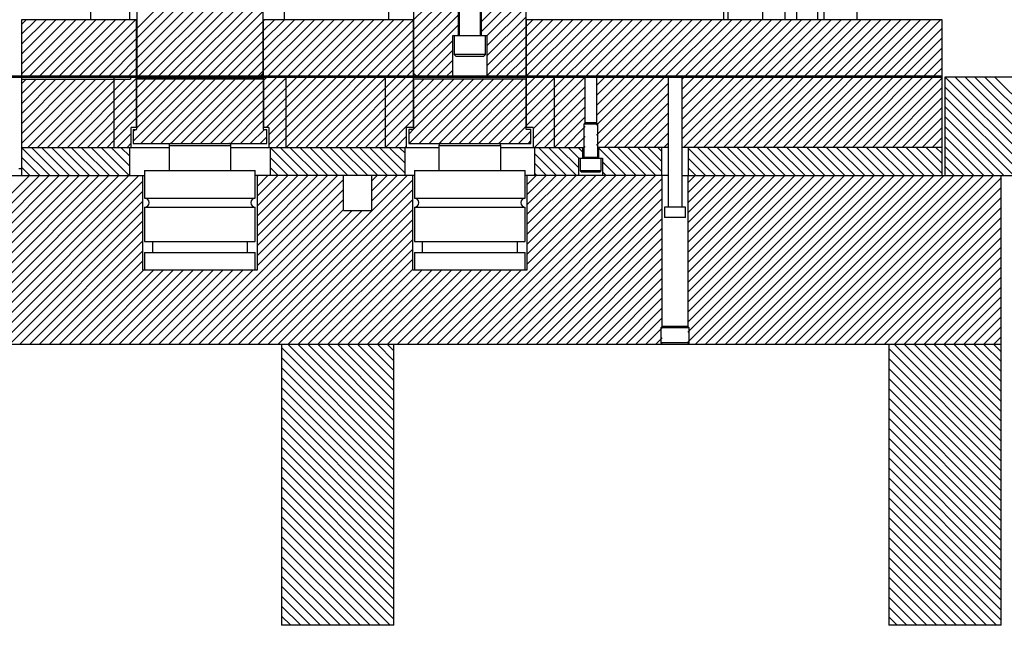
# Model space of a CAD drawing. Header units: inches. Extents: x 1772 to 2706, y -534 to -52.
# Tile 202 of 256: x 1902 to 1919, y -412 to -402. Entities that reach past the tile are written whole.
import ezdxf

# ---------------------------------------------------------------- set-up
doc = ezdxf.new("R2010")
doc.units = ezdxf.units.IN
doc.header["$LTSCALE"] = 0.5
doc.header["$MEASUREMENT"] = 0
doc.layers.add('SID-M-F', color=202, linetype='Continuous')
doc.layers.add('SID-M-S', color=105, linetype='Continuous')

msp = doc.modelspace()

# ---------------------------------------------------------------- hatches: boundary and pattern name
at = {"layer": 'SID-M-F'}
h = msp.add_hatch(dxfattribs=at)
h.set_pattern_fill('ANSI31', color=256, style=0)
h.set_pattern_definition([(45, (2033.37002, -468.12668), (-0.08838835, 0.08838835), [])])
h.paths.add_polyline_path([(1903.67841, -402.72078), (1903.67841, -402.74078), (1903.75164, -402.74078), (1903.75164, -402.72078)], flags=0)

# ---------------------------------------------------------------- linework, layer by layer
at = {"layer": 'SID-M-F', "linetype": 'Continuous'}
for p, q in [((1903.75341, -401.87472), (1905.40734, -400.22078)), ((1903.75341, -402.0515), (1905.58412, -400.22078)), ((1903.75341, -402.22827), (1905.7609, -400.22078)), ((1903.75341, -402.40505), (1905.93767, -400.22078)), ((1903.75341, -402.58183), (1906.11445, -400.22078)), ((1903.76123, -402.75078), (1906.29123, -400.22078)), ((1903.938, -402.75078), (1906.468, -400.22078)), ((1904.11478, -402.75078), (1906.62841, -400.23716)), ((1909.88141, -401.75713), (1911.41775, -400.22078)), ((1909.88141, -401.93391), (1911.59453, -400.22078)), ((1904.29156, -402.75078), (1906.62841, -400.41394)), ((1908.67841, -401.72269), (1909.47541, -400.92569)), ((1908.67841, -401.89947), (1909.47541, -401.10247)), ((1904.46833, -402.75078), (1905.94833, -401.27078)), ((1904.64511, -402.75078), (1906.00341, -401.39249)), ((1908.67841, -402.07625), (1909.47541, -401.27925)), ((1909.98291, -402.00918), (1910.67841, -401.31368)), ((1904.82189, -402.75078), (1906.00341, -401.56927)), ((1908.67841, -402.25302), (1909.47541, -401.45602)), ((1909.98291, -402.18596), (1910.67841, -401.49046)), ((1901.70341, -401.8034), (1901.78602, -401.72078)), ((1901.70341, -401.98018), (1901.9628, -401.72078)), ((1901.70341, -402.15695), (1902.13958, -401.72078)), ((1901.70341, -402.33373), (1902.31635, -401.72078)), ((1901.70341, -402.51051), (1902.49313, -401.72078)), ((1901.70341, -402.68728), (1902.66991, -401.72078)), ((1901.82668, -402.74078), (1902.84668, -401.72078)), ((1902.00346, -402.74078), (1903.02346, -401.72078)), ((1902.18024, -402.74078), (1903.20024, -401.72078)), ((1902.35701, -402.74078), (1903.37701, -401.72078)), ((1902.53379, -402.74078), (1903.55379, -401.72078)), ((1902.71057, -402.74078), (1903.73057, -401.72078)), ((1904.99866, -402.75078), (1906.00341, -401.74604)), ((1906.00481, -401.74464), (1906.02866, -401.72078)), ((1906.00481, -401.92142), (1906.20544, -401.72078)), ((1906.00481, -402.0982), (1906.38222, -401.72078)), ((1906.00481, -402.27497), (1906.55899, -401.72078)), ((1906.00481, -402.45175), (1906.73577, -401.72078)), ((1906.00481, -402.62853), (1906.91255, -401.72078)), ((1906.00541, -403.15826), (1907.44288, -401.72078)), ((1906.00541, -403.33503), (1907.61965, -401.72078)), ((1906.08932, -402.72078), (1907.08932, -401.72078)), ((1906.10341, -403.76736), (1908.14998, -401.72078)), ((1906.23354, -403.99078), (1908.50354, -401.72078)), ((1906.2661, -402.72078), (1907.2661, -401.72078)), ((1906.40341, -403.29059), (1907.97321, -401.72078)), ((1906.40341, -403.64414), (1908.32676, -401.72078)), ((1906.41031, -403.99078), (1908.67701, -401.72409)), ((1906.77643, -402.74078), (1907.79643, -401.72078)), ((1908.67841, -402.4298), (1909.47541, -401.6328)), ((1909.98291, -402.36274), (1910.67841, -401.66724)), ((1910.67981, -401.84261), (1910.80164, -401.72078)), ((1910.67981, -402.01939), (1910.97841, -401.72078)), ((1910.67981, -402.19617), (1911.15519, -401.72078)), ((1910.67981, -402.37294), (1911.33197, -401.72078)), ((1910.67981, -402.54972), (1911.50874, -401.72078)), ((1910.68041, -403.25623), (1912.21585, -401.72078)), ((1910.68041, -403.433), (1912.39263, -401.72078)), ((1910.68041, -403.60978), (1912.5694, -401.72078)), ((1910.68057, -402.72573), (1911.68552, -401.72078)), ((1910.80341, -403.66356), (1912.74618, -401.72078)), ((1910.8423, -402.74078), (1911.8623, -401.72078)), ((1911.03907, -402.72078), (1912.03907, -401.72078)), ((1911.90296, -402.74078), (1912.92296, -401.72078)), ((1911.92891, -402.89161), (1913.09973, -401.72078)), ((1911.92891, -403.06839), (1913.27651, -401.72078)), ((1911.92891, -403.24516), (1913.45329, -401.72078)), ((1911.92891, -403.42194), (1913.63006, -401.72078)), ((1911.92891, -403.59872), (1913.80684, -401.72078)), ((1911.92891, -403.77549), (1913.98362, -401.72078)), ((1913.16039, -402.72078), (1914.16039, -401.72078)), ((1913.31717, -402.74078), (1914.33717, -401.72078)), ((1913.45341, -402.78132), (1914.51395, -401.72078)), ((1913.45341, -403.13488), (1914.8675, -401.72078)), ((1913.45341, -403.31165), (1915.04428, -401.72078)), ((1913.45341, -403.48843), (1915.22105, -401.72078)), ((1913.45341, -403.66521), (1915.39783, -401.72078)), ((1913.45341, -403.84198), (1915.57461, -401.72078)), ((1913.48138, -403.99078), (1915.75138, -401.72078)), ((1913.67072, -402.74078), (1914.69072, -401.72078)), ((1913.83494, -403.99078), (1916.10494, -401.72078)), ((1914.01171, -403.99078), (1916.28171, -401.72078)), ((1914.18849, -403.99078), (1916.45849, -401.72078)), ((1914.36527, -403.99078), (1916.63527, -401.72078)), ((1914.71882, -403.99078), (1916.98882, -401.72078)), ((1914.8956, -403.99078), (1917.1656, -401.72078)), ((1914.90816, -402.74078), (1915.92816, -401.72078)), ((1915.07237, -403.99078), (1917.34237, -401.72078)), ((1915.24915, -403.99078), (1917.51915, -401.72078)), ((1915.42593, -403.99078), (1917.69593, -401.72078)), ((1915.6027, -403.99078), (1917.8727, -401.72078)), ((1915.77948, -403.99078), (1918.04948, -401.72078)), ((1915.81204, -402.72078), (1916.81204, -401.72078)), ((1902.88734, -402.74078), (1903.75201, -401.87612)), ((1905.17544, -402.75078), (1906.00341, -401.92282)), ((1906.58709, -403.99078), (1908.67701, -401.90087)), ((1908.67841, -402.60658), (1909.47541, -401.80958)), ((1909.98291, -402.53951), (1910.67841, -401.84401)), ((1915.95626, -403.99078), (1918.07841, -401.86863)), ((1903.06412, -402.74078), (1903.75201, -402.0529)), ((1905.35222, -402.75078), (1906.00341, -402.0996)), ((1906.76387, -403.99078), (1908.67701, -402.07765)), ((1908.72098, -402.74078), (1909.37391, -402.08785)), ((1909.46098, -402.00078), (1909.47541, -401.98635)), ((1909.98291, -402.71629), (1910.67841, -402.02079)), ((1916.13303, -403.99078), (1918.07841, -402.04541)), ((1903.2409, -402.74078), (1903.75201, -402.22967)), ((1905.52899, -402.75078), (1906.00341, -402.27637)), ((1906.94065, -403.99078), (1908.67701, -402.25442)), ((1908.88775, -402.75078), (1909.37391, -402.26463)), ((1910.12519, -402.75078), (1910.67841, -402.19757)), ((1916.30981, -403.99078), (1918.07841, -402.22219)), ((1903.41767, -402.74078), (1903.75201, -402.40645)), ((1905.70577, -402.75078), (1906.00341, -402.45315)), ((1908.38742, -402.72078), (1908.67701, -402.4312)), ((1909.06453, -402.75078), (1909.37391, -402.44141)), ((1910.30197, -402.75078), (1910.67841, -402.37434)), ((1916.48659, -403.99078), (1918.07841, -402.39896)), ((1903.61445, -402.72078), (1903.75201, -402.58323)), ((1905.88255, -402.75078), (1906.00341, -402.62993)), ((1907.2942, -403.99078), (1908.67701, -402.60798)), ((1909.24131, -402.75078), (1909.37391, -402.61818)), ((1910.47874, -402.75078), (1910.67841, -402.55112)), ((1917.93336, -402.72078), (1918.07841, -402.57574)), ((1901.69286, -402.74078), (1901.67286, -402.72078)), ((1901.70341, -402.86406), (1901.78668, -402.78078)), ((1901.70341, -403.04084), (1901.96346, -402.78078)), ((1901.70341, -403.21761), (1902.14024, -402.78078)), ((1901.70341, -403.39439), (1902.31701, -402.78078)), ((1901.70341, -403.57117), (1902.49379, -402.78078)), ((1901.70341, -403.74794), (1902.67057, -402.78078)), ((1901.70341, -403.92472), (1902.84734, -402.78078)), ((1901.81412, -403.99078), (1903.02412, -402.78078)), ((1901.86964, -402.74078), (1901.84964, -402.72078)), ((1901.9909, -403.99078), (1903.2009, -402.78078)), ((1902.04642, -402.74078), (1902.02642, -402.72078)), ((1902.16767, -403.99078), (1903.37767, -402.78078)), ((1902.22319, -402.74078), (1902.20319, -402.72078)), ((1902.34445, -403.99078), (1903.55445, -402.78078)), ((1902.39997, -402.74078), (1902.37997, -402.72078)), ((1902.52123, -403.99078), (1903.75141, -402.7606)), ((1902.57675, -402.74078), (1902.55675, -402.72078)), ((1902.75352, -402.74078), (1902.73352, -402.72078)), ((1902.9303, -402.74078), (1902.9103, -402.72078)), ((1903.10708, -402.74078), (1903.08708, -402.72078)), ((1903.28385, -402.74078), (1903.26385, -402.72078)), ((1903.46063, -402.74078), (1903.44063, -402.72078)), ((1903.63741, -402.74078), (1903.61741, -402.72078)), ((1903.69091, -403.88177), (1904.80189, -402.77078)), ((1903.75341, -402.93538), (1903.918, -402.77078)), ((1903.75341, -403.11216), (1904.09478, -402.77078)), ((1903.75341, -403.28894), (1904.27156, -402.77078)), ((1903.75341, -403.46571), (1904.44833, -402.77078)), ((1903.75341, -403.64249), (1904.62511, -402.77078)), ((1903.82866, -403.92078), (1904.97866, -402.77078)), ((1904.00544, -403.92078), (1905.15544, -402.77078)), ((1904.18222, -403.92078), (1905.33222, -402.77078)), ((1904.35899, -403.92078), (1905.50899, -402.77078)), ((1904.53577, -403.92078), (1905.68577, -402.77078)), ((1904.71255, -403.92078), (1905.86255, -402.77078)), ((1904.88932, -403.92078), (1906.00341, -402.8067)), ((1906.00541, -402.8047), (1906.07841, -402.7317)), ((1906.00541, -402.98148), (1906.2461, -402.74078)), ((1906.00541, -403.51181), (1906.77643, -402.74078)), ((1906.11228, -402.74078), (1906.09228, -402.72078)), ((1906.28906, -402.74078), (1906.26906, -402.72078)), ((1906.46584, -402.74078), (1906.44584, -402.72078)), ((1906.64261, -402.74078), (1906.62261, -402.72078)), ((1906.81939, -402.74078), (1906.79939, -402.72078)), ((1906.99617, -402.74078), (1906.97617, -402.72078)), ((1907.11742, -403.99078), (1908.36742, -402.74078)), ((1907.17294, -402.74078), (1907.15294, -402.72078)), ((1907.34972, -402.74078), (1907.32972, -402.72078)), ((1907.47098, -403.99078), (1908.67641, -402.78535)), ((1907.5265, -402.74078), (1907.5065, -402.72078)), ((1907.70327, -402.74078), (1907.68327, -402.72078)), ((1907.88005, -402.74078), (1907.86005, -402.72078)), ((1908.05683, -402.74078), (1908.03683, -402.72078)), ((1908.2336, -402.74078), (1908.2136, -402.72078)), ((1908.41038, -402.74078), (1908.39038, -402.72078)), ((1908.60164, -403.92078), (1909.75164, -402.77078)), ((1908.67806, -403.66758), (1909.57486, -402.77078)), ((1908.67841, -402.78335), (1908.69098, -402.77078)), ((1908.67841, -402.96013), (1908.86775, -402.77078)), ((1908.67841, -403.13691), (1909.04453, -402.77078)), ((1908.67841, -403.31368), (1909.22131, -402.77078)), ((1908.67841, -403.49046), (1909.39808, -402.77078)), ((1908.76393, -402.74078), (1908.74393, -402.72078)), ((1908.77841, -403.92078), (1909.92841, -402.77078)), ((1908.94071, -402.74078), (1908.92071, -402.72078)), ((1908.95519, -403.92078), (1910.10519, -402.77078)), ((1909.11749, -402.74078), (1909.09749, -402.72078)), ((1909.13197, -403.92078), (1910.28197, -402.77078)), ((1909.29426, -402.74078), (1909.27426, -402.72078)), ((1909.30874, -403.92078), (1910.45874, -402.77078)), ((1909.42808, -402.74078), (1909.44808, -402.72078)), ((1909.47104, -402.74078), (1909.45104, -402.72078)), ((1909.48552, -403.92078), (1910.63552, -402.77078)), ((1909.60486, -402.74078), (1909.62486, -402.72078)), ((1909.64782, -402.74078), (1909.62782, -402.72078)), ((1909.78164, -402.74078), (1909.80164, -402.72078)), ((1909.82459, -402.74078), (1909.80459, -402.72078)), ((1909.95841, -402.74078), (1909.97841, -402.72078)), ((1910.00137, -402.74078), (1909.98137, -402.72078)), ((1910.17815, -402.74078), (1910.15815, -402.72078)), ((1910.35492, -402.74078), (1910.33492, -402.72078)), ((1910.5317, -402.74078), (1910.5117, -402.72078)), ((1910.65552, -402.75078), (1910.68018, -402.72612)), ((1910.68041, -402.90267), (1910.8423, -402.74078)), ((1910.68041, -403.07945), (1911.01907, -402.74078)), ((1910.88525, -402.74078), (1910.87841, -402.73394)), ((1911.06203, -402.74078), (1911.04203, -402.72078)), ((1911.23881, -402.74078), (1911.21881, -402.72078)), ((1911.41558, -402.74078), (1911.39558, -402.72078)), ((1911.59236, -402.74078), (1911.57236, -402.72078)), ((1911.76914, -402.74078), (1911.74914, -402.72078)), ((1911.94591, -402.74078), (1911.92591, -402.72078)), ((1911.92891, -403.95227), (1913.14039, -402.74078)), ((1912.12269, -402.74078), (1912.10269, -402.72078)), ((1912.29947, -402.74078), (1912.27947, -402.72078)), ((1912.47624, -402.74078), (1912.45624, -402.72078)), ((1912.65302, -402.74078), (1912.63302, -402.72078)), ((1912.8298, -402.74078), (1912.8098, -402.72078)), ((1913.00657, -402.74078), (1912.98657, -402.72078)), ((1913.18335, -402.74078), (1913.16335, -402.72078)), ((1913.45341, -402.9581), (1913.67072, -402.74078)), ((1913.5369, -402.74078), (1913.5169, -402.72078)), ((1913.65816, -403.99078), (1914.90816, -402.74078)), ((1913.71368, -402.74078), (1913.69368, -402.72078)), ((1913.89046, -402.74078), (1913.87046, -402.72078)), ((1914.06723, -402.74078), (1914.04723, -402.72078)), ((1914.24401, -402.74078), (1914.22401, -402.72078)), ((1914.42079, -402.74078), (1914.40079, -402.72078)), ((1914.54204, -403.99078), (1915.79204, -402.74078)), ((1914.59756, -402.74078), (1914.57756, -402.72078)), ((1914.77434, -402.74078), (1914.75434, -402.72078)), ((1914.95112, -402.74078), (1914.93112, -402.72078)), ((1915.12789, -402.74078), (1915.10789, -402.72078)), ((1915.30467, -402.74078), (1915.28467, -402.72078)), ((1915.48018, -402.73952), (1915.46145, -402.72078)), ((1915.835, -402.74078), (1915.815, -402.72078)), ((1916.01178, -402.74078), (1915.99178, -402.72078)), ((1916.18855, -402.74078), (1916.16855, -402.72078)), ((1916.36533, -402.74078), (1916.34533, -402.72078)), ((1916.54211, -402.74078), (1916.52211, -402.72078)), ((1916.66336, -403.99078), (1917.91336, -402.74078)), ((1916.71888, -402.74078), (1916.69888, -402.72078)), ((1916.84014, -403.99078), (1918.07841, -402.75252)), ((1916.89566, -402.74078), (1916.87566, -402.72078)), ((1917.07244, -402.74078), (1917.05244, -402.72078)), ((1917.24921, -402.74078), (1917.22921, -402.72078)), ((1917.42599, -402.74078), (1917.40599, -402.72078)), ((1917.60277, -402.74078), (1917.58277, -402.72078)), ((1917.77954, -402.74078), (1917.75954, -402.72078)), ((1917.95632, -402.74078), (1917.93632, -402.72078)), ((1919.8831, -404.49078), (1918.1331, -402.74078)), ((1920.05987, -404.49078), (1918.30987, -402.74078)), ((1920.23665, -404.49078), (1918.48665, -402.74078)), ((1920.41343, -404.49078), (1918.66343, -402.74078)), ((1920.5902, -404.49078), (1918.8402, -402.74078)), ((1920.76698, -404.49078), (1919.01698, -402.74078)), ((1902.698, -403.99078), (1903.75141, -402.93738)), ((1905.0661, -403.92078), (1906.00341, -402.98348)), ((1907.64775, -403.99078), (1908.67641, -402.96213)), ((1909.6623, -403.92078), (1910.67841, -402.90467)), ((1910.80341, -403.84033), (1911.72791, -402.91583)), ((1912.06717, -403.99078), (1913.20341, -402.85455)), ((1917.01692, -403.99078), (1918.07841, -402.92929)), ((1919.70632, -404.49078), (1918.12841, -402.91287)), ((1902.87478, -403.99078), (1903.75141, -403.11416)), ((1905.24288, -403.92078), (1906.00341, -403.16026)), ((1907.82453, -403.99078), (1908.67641, -403.13891)), ((1909.83907, -403.92078), (1910.67841, -403.08145)), ((1910.82973, -403.99078), (1911.72791, -403.09261)), ((1912.24395, -403.99078), (1913.20341, -403.03132)), ((1917.19369, -403.99078), (1918.07841, -403.10607)), ((1919.52954, -404.49078), (1918.12841, -403.08965)), ((1903.05156, -403.99078), (1903.75141, -403.29094)), ((1906.05821, -403.63578), (1906.40341, -403.29059)), ((1908.00131, -403.99078), (1908.67641, -403.31568)), ((1910.01585, -403.92078), (1910.67841, -403.25823)), ((1911.00651, -403.99078), (1911.72791, -403.26939)), ((1912.42072, -403.99078), (1913.20341, -403.2081)), ((1917.37047, -403.99078), (1918.07841, -403.28285)), ((1919.35277, -404.49078), (1918.12841, -403.26642)), ((1903.35341, -403.86571), (1903.75141, -403.46771)), ((1905.41965, -403.92078), (1906.00341, -403.33703)), ((1908.17808, -403.99078), (1908.67641, -403.49246)), ((1910.19263, -403.92078), (1910.67841, -403.435)), ((1911.18329, -403.99078), (1911.72791, -403.44616)), ((1912.5975, -403.99078), (1913.20341, -403.38488)), ((1917.54725, -403.99078), (1918.07841, -403.45962)), ((1919.17599, -404.49078), (1918.12841, -403.4432)), ((1903.69091, -403.70499), (1903.72511, -403.67078)), ((1905.59643, -403.92078), (1906.00341, -403.51381)), ((1905.77321, -403.92078), (1906.02321, -403.67078)), ((1906.10341, -403.94414), (1906.40341, -403.64414)), ((1908.59091, -403.75474), (1908.6752, -403.67044)), ((1910.3694, -403.92078), (1910.67841, -403.61178)), ((1911.36006, -403.99078), (1911.72791, -403.62294)), ((1912.77428, -403.99078), (1913.20341, -403.56165)), ((1917.72402, -403.99078), (1918.07841, -403.6364)), ((1918.99921, -404.49078), (1918.12841, -403.61998)), ((1903.40511, -403.99078), (1903.65341, -403.74249)), ((1905.94998, -403.92078), (1906.06591, -403.80486)), ((1908.35486, -403.99078), (1908.55341, -403.79224)), ((1910.54618, -403.92078), (1910.76591, -403.70106)), ((1911.53684, -403.99078), (1911.72791, -403.79972)), ((1912.95105, -403.99078), (1913.20341, -403.73843)), ((1917.9008, -403.99078), (1918.07841, -403.81318)), ((1918.82244, -404.49078), (1918.12841, -403.79675)), ((1902.20543, -404.49078), (1901.70543, -403.99078)), ((1902.3822, -404.49078), (1901.8822, -403.99078)), ((1902.55898, -404.49078), (1902.05898, -403.99078)), ((1902.73576, -404.49078), (1902.23576, -403.99078)), ((1902.91253, -404.49078), (1902.41253, -403.99078)), ((1903.08931, -404.49078), (1902.58931, -403.99078)), ((1903.26609, -404.49078), (1902.76609, -403.99078)), ((1903.44286, -404.49078), (1902.94286, -403.99078)), ((1903.61964, -404.49078), (1903.11964, -403.99078)), ((1903.22833, -403.99078), (1903.35341, -403.86571)), ((1903.62841, -404.32277), (1903.29642, -403.99078)), ((1903.62841, -404.146), (1903.47319, -403.99078)), ((1903.58189, -403.99078), (1903.65341, -403.91927)), ((1906.62484, -404.49078), (1906.12841, -403.99435)), ((1906.80162, -404.49078), (1906.30162, -403.99078)), ((1906.9784, -404.49078), (1906.4784, -403.99078)), ((1907.15517, -404.49078), (1906.65517, -403.99078)), ((1907.33195, -404.49078), (1906.83195, -403.99078)), ((1907.50873, -404.49078), (1907.00873, -403.99078)), ((1907.68551, -404.49078), (1907.18551, -403.99078)), ((1907.86228, -404.49078), (1907.36228, -403.99078)), ((1908.03906, -404.49078), (1907.53906, -403.99078)), ((1908.21584, -404.49078), (1907.71584, -403.99078)), ((1908.39261, -404.49078), (1907.89261, -403.99078)), ((1908.52841, -404.4498), (1908.06939, -403.99078)), ((1908.52841, -404.27303), (1908.24617, -403.99078)), ((1908.52841, -404.09625), (1908.42294, -403.99078)), ((1908.53164, -403.99078), (1908.55341, -403.96901)), ((1910.72296, -403.92078), (1910.76591, -403.87783)), ((1911.39782, -404.49078), (1910.89782, -403.99078)), ((1911.57459, -404.49078), (1911.07459, -403.99078)), ((1911.61741, -404.35682), (1911.25137, -403.99078)), ((1911.61815, -404.18078), (1911.42815, -403.99078)), ((1911.68791, -404.07377), (1911.60492, -403.99078)), ((1911.71362, -403.99078), (1911.72791, -403.97649)), ((1912.45848, -404.49078), (1911.96891, -404.00121)), ((1912.63525, -404.49078), (1912.13525, -403.99078)), ((1912.81203, -404.49078), (1912.31203, -403.99078)), ((1912.98881, -404.49078), (1912.48881, -403.99078)), ((1913.09403, -404.41923), (1912.66558, -403.99078)), ((1913.09403, -404.24246), (1912.84236, -403.99078)), ((1913.09403, -404.06568), (1913.01914, -403.99078)), ((1913.12783, -403.99078), (1913.20341, -403.91521)), ((1914.04947, -404.49078), (1913.56278, -404.0041)), ((1914.22624, -404.49078), (1913.72624, -403.99078)), ((1914.40302, -404.49078), (1913.90302, -403.99078)), ((1914.5798, -404.49078), (1914.0798, -403.99078)), ((1914.75657, -404.49078), (1914.25657, -403.99078)), ((1914.93335, -404.49078), (1914.43335, -403.99078)), ((1915.11013, -404.49078), (1914.61013, -403.99078)), ((1915.2869, -404.49078), (1914.7869, -403.99078)), ((1915.46368, -404.49078), (1914.96368, -403.99078)), ((1915.64046, -404.49078), (1915.14046, -403.99078)), ((1915.81723, -404.49078), (1915.31723, -403.99078)), ((1915.99401, -404.49078), (1915.49401, -403.99078)), ((1916.17079, -404.49078), (1915.67079, -403.99078)), ((1916.34756, -404.49078), (1915.84756, -403.99078)), ((1916.52434, -404.49078), (1916.02434, -403.99078)), ((1916.70112, -404.49078), (1916.20112, -403.99078)), ((1916.87789, -404.49078), (1916.37789, -403.99078)), ((1917.05467, -404.49078), (1916.55467, -403.99078)), ((1917.23145, -404.49078), (1916.73145, -403.99078)), ((1917.40822, -404.49078), (1916.90822, -403.99078)), ((1917.585, -404.49078), (1917.085, -403.99078)), ((1917.76178, -404.49078), (1917.26178, -403.99078)), ((1917.93855, -404.49078), (1917.43855, -403.99078)), ((1918.07841, -404.45386), (1917.61533, -403.99078)), ((1918.07841, -404.27708), (1917.79211, -403.99078)), ((1918.07841, -404.10031), (1917.96888, -403.99078)), ((1918.07758, -403.99078), (1918.07841, -403.98995)), ((1918.64566, -404.49078), (1918.12841, -403.97353)), ((1902.02865, -404.49078), (1901.70341, -404.16554)), ((1906.44807, -404.49078), (1906.12841, -404.17112)), ((1911.22104, -404.49078), (1910.82841, -404.09815)), ((1911.9717, -404.18078), (1911.96891, -404.17799)), ((1913.87269, -404.49078), (1913.56278, -404.18088)), ((1918.46888, -404.49078), (1918.12841, -404.15031)), ((1901.85187, -404.49078), (1901.70341, -404.34232)), ((1906.27129, -404.49078), (1906.12841, -404.3479)), ((1911.04426, -404.49078), (1910.82841, -404.27493)), ((1912.2817, -404.49078), (1912.03941, -404.24849)), ((1913.69591, -404.49078), (1913.56278, -404.35765)), ((1918.29211, -404.49078), (1918.12841, -404.32708)), ((1900.78936, -405.54588), (1901.84445, -404.49078)), ((1900.78936, -405.72265), (1902.02123, -404.49078)), ((1900.78936, -405.89943), (1902.198, -404.49078)), ((1900.78936, -406.07621), (1902.37478, -404.49078)), ((1900.78936, -406.25299), (1902.55156, -404.49078)), ((1900.78936, -406.42976), (1902.72833, -404.49078)), ((1900.78936, -406.60654), (1902.90511, -404.49078)), ((1900.78936, -406.78332), (1903.08189, -404.49078)), ((1900.78936, -406.96009), (1903.25866, -404.49078)), ((1900.78936, -407.13687), (1903.43544, -404.49078)), ((1900.78936, -407.31365), (1903.61222, -404.49078)), ((1900.78936, -407.49042), (1903.78899, -404.49078)), ((1905.56197, -407.49078), (1908.56197, -404.49078)), ((1905.89341, -404.50769), (1905.91031, -404.49078)), ((1905.89341, -404.68447), (1906.08709, -404.49078)), ((1905.89341, -404.86125), (1906.26387, -404.49078)), ((1905.89341, -405.03802), (1906.44065, -404.49078)), ((1905.89341, -405.2148), (1906.61742, -404.49078)), ((1905.89341, -405.39158), (1906.7942, -404.49078)), ((1905.89341, -405.56835), (1906.97098, -404.49078)), ((1905.89341, -405.74513), (1907.14775, -404.49078)), ((1905.89341, -405.92191), (1907.32453, -404.49078)), ((1907.92841, -404.59401), (1908.03164, -404.49078)), ((1907.92841, -404.77079), (1908.20841, -404.49078)), ((1907.92841, -404.94757), (1908.38519, -404.49078)), ((1909.45105, -407.49078), (1912.45105, -404.49078)), ((1909.62783, -407.49078), (1912.62783, -404.49078)), ((1909.80461, -407.49078), (1912.80461, -404.49078)), ((1909.98138, -407.49078), (1912.98138, -404.49078)), ((1910.15816, -407.49078), (1913.10186, -404.54709)), ((1910.69341, -404.65744), (1910.86006, -404.49078)), ((1910.69341, -404.83422), (1911.03684, -404.49078)), ((1910.69341, -405.01099), (1911.21362, -404.49078)), ((1910.69341, -405.18777), (1911.39039, -404.49078)), ((1910.69341, -405.36455), (1911.56717, -404.49078)), ((1910.69341, -405.54132), (1911.74395, -404.49078)), ((1910.69341, -405.7181), (1911.92072, -404.49078)), ((1910.69341, -405.89488), (1912.0975, -404.49078)), ((1910.69341, -406.07165), (1912.27428, -404.49078)), ((1910.86749, -404.49078), (1910.82841, -404.45171)), ((1912.10492, -404.49078), (1912.03941, -404.42527)), ((1913.55496, -404.62432), (1913.68849, -404.49078)), ((1913.55496, -404.80109), (1913.86527, -404.49078)), ((1913.55496, -404.97787), (1914.04204, -404.49078)), ((1913.55496, -405.15465), (1914.21882, -404.49078)), ((1913.55496, -405.33142), (1914.3956, -404.49078)), ((1913.55496, -405.5082), (1914.57237, -404.49078)), ((1913.55496, -405.68498), (1914.74915, -404.49078)), ((1913.55496, -405.86175), (1914.92593, -404.49078)), ((1913.55496, -406.03853), (1915.1027, -404.49078)), ((1913.55496, -406.21531), (1915.27948, -404.49078)), ((1913.55496, -406.39208), (1915.45626, -404.49078)), ((1913.55496, -406.56886), (1915.63303, -404.49078)), ((1913.55496, -406.74564), (1915.80981, -404.49078)), ((1913.55496, -406.92241), (1915.98659, -404.49078)), ((1913.55496, -407.09919), (1916.16336, -404.49078)), ((1913.55496, -407.27597), (1916.34014, -404.49078)), ((1913.55496, -407.45274), (1916.51692, -404.49078)), ((1913.69369, -407.49078), (1916.69369, -404.49078)), ((1913.87047, -407.49078), (1916.87047, -404.49078)), ((1914.04725, -407.49078), (1917.04725, -404.49078)), ((1914.22402, -407.49078), (1917.22402, -404.49078)), ((1914.4008, -407.49078), (1917.4008, -404.49078)), ((1914.57758, -407.49078), (1917.57758, -404.49078)), ((1914.75435, -407.49078), (1917.75435, -404.49078)), ((1914.93113, -407.49078), (1917.93113, -404.49078)), ((1915.10791, -407.49078), (1918.10791, -404.49078)), ((1915.28468, -407.49078), (1918.28468, -404.49078)), ((1915.46146, -407.49078), (1918.46146, -404.49078)), ((1915.63824, -407.49078), (1918.63824, -404.49078)), ((1915.81501, -407.49078), (1918.81501, -404.49078)), ((1915.99179, -407.49078), (1918.99179, -404.49078)), ((1916.16857, -407.49078), (1919.12841, -404.53094)), ((1900.96577, -407.49078), (1903.86341, -404.59315)), ((1905.73874, -407.49078), (1908.66341, -404.56612)), ((1905.89341, -406.09868), (1907.42841, -404.56368)), ((1910.33494, -407.49078), (1913.10186, -404.72386)), ((1916.34534, -407.49078), (1919.12841, -404.70772)), ((1901.14255, -407.49078), (1903.86341, -404.76993)), ((1904.67808, -407.49078), (1907.42841, -404.74046)), ((1905.91552, -407.49078), (1908.66341, -404.7429)), ((1910.51171, -407.49078), (1913.10186, -404.90064)), ((1916.52212, -407.49078), (1919.12841, -404.8845)), ((1901.31932, -407.49078), (1903.86341, -404.9467)), ((1904.85486, -407.49078), (1907.42841, -404.91724)), ((1906.0923, -407.49078), (1908.66341, -404.91967)), ((1910.68849, -407.49078), (1913.10186, -405.07742)), ((1916.6989, -407.49078), (1919.12841, -405.06127)), ((1901.4961, -407.49078), (1903.86341, -405.12348)), ((1905.03164, -407.49078), (1907.42841, -405.09401)), ((1905.20841, -407.49078), (1907.58341, -405.11578)), ((1905.38519, -407.49078), (1907.76019, -405.11578)), ((1906.26907, -407.49078), (1908.66341, -405.09645)), ((1910.86527, -407.49078), (1913.10186, -405.25419)), ((1916.87567, -407.49078), (1919.12841, -405.23805)), ((1901.67288, -407.49078), (1903.86341, -405.30026)), ((1906.44585, -407.49078), (1908.66341, -405.27323)), ((1911.04204, -407.49078), (1913.10186, -405.43097)), ((1917.05245, -407.49078), (1919.12841, -405.41483)), ((1901.84965, -407.49078), (1903.86341, -405.47703)), ((1906.62263, -407.49078), (1908.66341, -405.45)), ((1911.21882, -407.49078), (1913.10186, -405.60775)), ((1917.22923, -407.49078), (1919.12841, -405.5916)), ((1902.02643, -407.49078), (1903.86341, -405.65381)), ((1906.7994, -407.49078), (1908.66341, -405.62678)), ((1911.3956, -407.49078), (1913.10186, -405.78452)), ((1917.406, -407.49078), (1919.12841, -405.76838)), ((1902.20321, -407.49078), (1903.86341, -405.83059)), ((1906.97618, -407.49078), (1908.66341, -405.80356)), ((1911.57237, -407.49078), (1913.10186, -405.9613)), ((1917.58278, -407.49078), (1919.12841, -405.94516)), ((1902.37998, -407.49078), (1903.86341, -406.00736)), ((1907.15296, -407.49078), (1908.66341, -405.98033)), ((1917.75956, -407.49078), (1919.12841, -406.12193)), ((1902.55676, -407.49078), (1903.87276, -406.17478)), ((1902.73354, -407.49078), (1904.04954, -406.17478)), ((1902.91031, -407.49078), (1904.22631, -406.17478)), ((1903.08709, -407.49078), (1904.40309, -406.17478)), ((1903.26387, -407.49078), (1904.57987, -406.17478)), ((1903.44065, -407.49078), (1904.75665, -406.17478)), ((1903.61742, -407.49078), (1904.93342, -406.17478)), ((1903.7942, -407.49078), (1905.1102, -406.17478)), ((1903.97098, -407.49078), (1905.28698, -406.17478)), ((1904.14775, -407.49078), (1905.46375, -406.17478)), ((1904.32453, -407.49078), (1905.64053, -406.17478)), ((1904.50131, -407.49078), (1905.81731, -406.17478)), ((1907.32973, -407.49078), (1908.66341, -406.15711)), ((1907.50651, -407.49078), (1908.82251, -406.17478)), ((1907.68329, -407.49078), (1908.99929, -406.17478)), ((1907.86006, -407.49078), (1909.17606, -406.17478)), ((1908.03684, -407.49078), (1909.35284, -406.17478)), ((1908.21362, -407.49078), (1909.52962, -406.17478)), ((1908.39039, -407.49078), (1909.70639, -406.17478)), ((1908.56717, -407.49078), (1909.88317, -406.17478)), ((1908.74395, -407.49078), (1910.05995, -406.17478)), ((1908.92072, -407.49078), (1910.23672, -406.17478)), ((1909.0975, -407.49078), (1910.4135, -406.17478)), ((1909.27428, -407.49078), (1910.59028, -406.17478)), ((1911.74915, -407.49078), (1913.10186, -406.13808)), ((1917.93633, -407.49078), (1919.12841, -406.29871)), ((1911.92593, -407.49078), (1913.10186, -406.31485)), ((1918.11311, -407.49078), (1919.12841, -406.47549)), ((1912.1027, -407.49078), (1913.10186, -406.49163)), ((1918.28989, -407.49078), (1919.12841, -406.65226)), ((1912.27948, -407.49078), (1913.10186, -406.66841)), ((1918.46666, -407.49078), (1919.12841, -406.82904)), ((1912.45626, -407.49078), (1913.10186, -406.84518)), ((1918.64344, -407.49078), (1919.12841, -407.00582)), ((1912.63303, -407.49078), (1913.10186, -407.02196)), ((1918.82022, -407.49078), (1919.12841, -407.18259)), ((1912.80981, -407.49078), (1913.10186, -407.19874)), ((1918.99699, -407.49078), (1919.12841, -407.35937)), ((1908.32841, -409.37633), (1906.44286, -407.49078)), ((1908.32841, -409.19955), (1906.61964, -407.49078)), ((1908.32841, -409.02277), (1906.79642, -407.49078)), ((1908.32841, -408.846), (1906.97319, -407.49078)), ((1908.32841, -408.66922), (1907.14997, -407.49078)), ((1908.32841, -408.49244), (1907.32675, -407.49078)), ((1908.32841, -408.31567), (1907.50352, -407.49078)), ((1908.32841, -408.13889), (1907.6803, -407.49078)), ((1908.32841, -407.96211), (1907.85708, -407.49078)), ((1908.32841, -407.78534), (1908.03385, -407.49078)), ((1908.32841, -407.60856), (1908.21063, -407.49078)), ((1912.98659, -407.49078), (1913.10186, -407.37551)), ((1919.12841, -409.39295), (1917.22624, -407.49078)), ((1919.12841, -409.21617), (1917.40302, -407.49078)), ((1919.12841, -409.03939), (1917.5798, -407.49078)), ((1919.12841, -408.86262), (1917.75657, -407.49078)), ((1919.12841, -408.68584), (1917.93335, -407.49078)), ((1919.12841, -408.50906), (1918.11013, -407.49078)), ((1919.12841, -408.33229), (1918.2869, -407.49078)), ((1919.12841, -408.15551), (1918.46368, -407.49078)), ((1919.12841, -407.97873), (1918.64046, -407.49078)), ((1919.12841, -407.80196), (1918.81723, -407.49078)), ((1919.12841, -407.62518), (1918.99401, -407.49078)), ((1908.32841, -409.5531), (1906.32841, -407.5531)), ((1919.12841, -409.56972), (1917.12841, -407.56972)), ((1908.32841, -409.72988), (1906.32841, -407.72988)), ((1919.12841, -409.7465), (1917.12841, -407.7465)), ((1908.32841, -409.90666), (1906.32841, -407.90666)), ((1919.12841, -409.92328), (1917.12841, -407.92328)), ((1908.32841, -410.08343), (1906.32841, -408.08343)), ((1919.12841, -410.10005), (1917.12841, -408.10005)), ((1908.32841, -410.26021), (1906.32841, -408.26021)), ((1919.12841, -410.27683), (1917.12841, -408.27683)), ((1908.32841, -410.43699), (1906.32841, -408.43699)), ((1919.12841, -410.45361), (1917.12841, -408.45361)), ((1908.32841, -410.61376), (1906.32841, -408.61376)), ((1919.12841, -410.63038), (1917.12841, -408.63038)), ((1908.32841, -410.79054), (1906.32841, -408.79054)), ((1919.12841, -410.80716), (1917.12841, -408.80716)), ((1908.32841, -410.96732), (1906.32841, -408.96732)), ((1919.12841, -410.98394), (1917.12841, -408.98394)), ((1908.32841, -411.14409), (1906.32841, -409.14409)), ((1919.12841, -411.16071), (1917.12841, -409.16071)), ((1908.32841, -411.32087), (1906.32841, -409.32087)), ((1919.12841, -411.33749), (1917.12841, -409.33749)), ((1908.32841, -411.49765), (1906.32841, -409.49765)), ((1919.12841, -411.51427), (1917.12841, -409.51427)), ((1908.32841, -411.67442), (1906.32841, -409.67442)), ((1919.12841, -411.69105), (1917.12841, -409.69105)), ((1908.32841, -411.8512), (1906.32841, -409.8512)), ((1919.12841, -411.86782), (1917.12841, -409.86782)), ((1908.32841, -412.02798), (1906.32841, -410.02798)), ((1919.12841, -412.0446), (1917.12841, -410.0446)), ((1908.32841, -412.20475), (1906.32841, -410.20475)), ((1919.12841, -412.22138), (1917.12841, -410.22138)), ((1908.32841, -412.38153), (1906.32841, -410.38153)), ((1919.12841, -412.39815), (1917.12841, -410.39815)), ((1908.26088, -412.49078), (1906.32841, -410.55831)), ((1919.04426, -412.49078), (1917.12841, -410.57493)), ((1908.08411, -412.49078), (1906.32841, -410.73508)), ((1918.86749, -412.49078), (1917.12841, -410.75171)), ((1907.90733, -412.49078), (1906.32841, -410.91186)), ((1918.69071, -412.49078), (1917.12841, -410.92848)), ((1907.73055, -412.49078), (1906.32841, -411.08864)), ((1918.51393, -412.49078), (1917.12841, -411.10526)), ((1907.55378, -412.49078), (1906.32841, -411.26541)), ((1918.33716, -412.49078), (1917.12841, -411.28204)), ((1907.377, -412.49078), (1906.32841, -411.44219)), ((1918.16038, -412.49078), (1917.12841, -411.45881)), ((1907.20022, -412.49078), (1906.32841, -411.61897)), ((1917.9836, -412.49078), (1917.12841, -411.63559)), ((1907.02345, -412.49078), (1906.32841, -411.79574)), ((1917.80683, -412.49078), (1917.12841, -411.81237)), ((1906.84667, -412.49078), (1906.32841, -411.97252)), ((1917.63005, -412.49078), (1917.12841, -411.98914)), ((1906.66989, -412.49078), (1906.32841, -412.1493)), ((1917.45327, -412.49078), (1917.12841, -412.16592)), ((1906.49312, -412.49078), (1906.32841, -412.32607)), ((1917.2765, -412.49078), (1917.12841, -412.3427))]:
    msp.add_line(p, q, dxfattribs=at)
at = {"layer": 'SID-M-S'}
for p, q in [((1903.75341, -400.22078), (1903.75341, -402.75078)), ((1908.67841, -400.22078), (1908.67841, -402.67078)), ((1909.47541, -402.00078), (1909.47541, -400.22078)), ((1909.88141, -400.22078), (1909.88141, -402.00078)), ((1909.49091, -400.75039), (1909.49091, -402.00078)), ((1909.86591, -402.00078), (1909.86591, -400.75039)), ((1906.37841, -401.22078), (1906.37841, -401.72078)), ((1914.26591, -401.22078), (1914.26591, -401.72078)), ((1914.89091, -401.72078), (1914.89091, -401.22078)), ((1915.49091, -401.22078), (1915.49091, -401.72078)), ((1915.86591, -401.72078), (1915.86591, -401.22078)), ((1906.00341, -402.67078), (1906.00341, -401.27078)), ((1910.67841, -402.75078), (1910.67841, -401.27078)), ((1902.93466, -401.72078), (1902.93466, -401.47078)), ((1903.62216, -401.47078), (1903.62216, -401.72078)), ((1908.23466, -401.72078), (1908.23466, -401.47078)), ((1914.19091, -401.49866), (1914.19091, -401.72078)), ((1915.28466, -401.72078), (1915.28466, -401.47078)), ((1915.97216, -401.47078), (1915.97216, -401.72078)), ((1916.56591, -401.72078), (1916.56591, -401.49866)), ((1903.75341, -401.72078), (1901.70341, -401.72078)), ((1901.70341, -401.72078), (1901.70341, -402.72078)), ((1903.75201, -402.72078), (1903.75201, -401.72078)), ((1908.67841, -401.72078), (1906.00341, -401.72078)), ((1906.00481, -401.72078), (1906.00481, -402.72078)), ((1908.67701, -402.72078), (1908.67701, -401.72078)), ((1918.07841, -401.72078), (1910.67841, -401.72078)), ((1910.67981, -401.72078), (1910.67981, -402.72078)), ((1918.07841, -404.49078), (1918.07841, -401.72078)), ((1909.37391, -402.00078), (1909.98291, -402.00078)), ((1909.37391, -402.75078), (1909.37391, -402.00078)), ((1909.39716, -402.00078), (1909.39716, -402.33828)), ((1909.95966, -402.33828), (1909.95966, -402.00078)), ((1909.98291, -402.00078), (1909.98291, -402.75078)), ((1909.39716, -402.33828), (1909.43466, -402.37578)), ((1909.95966, -402.33828), (1909.39716, -402.33828)), ((1909.92216, -402.37578), (1909.43466, -402.37578)), ((1909.92216, -402.37578), (1909.95966, -402.33828)), ((1900.60841, -402.72078), (1905.88018, -402.72078)), ((1900.75341, -402.74078), (1905.88018, -402.74078)), ((1901.70341, -402.74078), (1901.70341, -404.49078)), ((1901.70341, -402.78078), (1903.64091, -402.78078)), ((1903.35341, -403.99078), (1903.35341, -402.74078)), ((1903.48018, -402.72078), (1903.48018, -402.74078)), ((1903.48057, -402.74078), (1903.48057, -402.72078)), ((1903.64091, -402.74078), (1903.64091, -402.78078)), ((1903.67841, -402.74078), (1903.67841, -402.72078)), ((1903.75141, -403.63578), (1903.75141, -402.74078)), ((1903.75164, -402.72078), (1903.75164, -402.74078)), ((1903.75203, -402.74078), (1903.75203, -402.72078)), ((1903.75341, -402.75078), (1905.99895, -402.75078)), ((1903.75341, -403.66578), (1903.75341, -402.77078)), ((1903.75341, -402.77078), (1906.00341, -402.77078)), ((1903.87664, -402.74078), (1903.87664, -402.72078)), ((1905.88018, -402.72078), (1905.88018, -402.74078)), ((1905.88057, -402.74078), (1905.88057, -402.72078)), ((1905.88057, -402.72078), (1918.07841, -402.72078)), ((1905.88057, -402.74078), (1918.07841, -402.74078)), ((1905.92341, -402.75078), (1906.00341, -402.67078)), ((1905.99895, -402.72078), (1905.99895, -402.67524)), ((1905.99895, -402.75078), (1905.99895, -402.74078)), ((1906.00341, -402.77078), (1906.00341, -403.66578)), ((1906.00541, -402.74078), (1906.00541, -403.63578)), ((1906.07841, -402.74078), (1906.07841, -402.72078)), ((1906.27664, -402.74078), (1906.27664, -402.72078)), ((1906.40341, -402.74078), (1906.40341, -403.99078)), ((1908.17841, -403.99078), (1908.17841, -402.74078)), ((1908.28018, -402.72078), (1908.28018, -402.74078)), ((1908.28057, -402.74078), (1908.28057, -402.72078)), ((1908.47841, -402.74078), (1908.47841, -402.72078)), ((1908.67641, -403.63578), (1908.67641, -402.74078)), ((1908.67664, -402.74078), (1908.67664, -402.72078)), ((1908.67841, -402.67078), (1908.75841, -402.75078)), ((1908.67841, -402.77078), (1908.67841, -403.66578)), ((1908.67841, -402.77078), (1910.67841, -402.77078)), ((1908.68342, -402.72078), (1908.68342, -402.6758)), ((1908.68342, -402.75078), (1908.68342, -402.74078)), ((1910.67841, -402.75078), (1908.68342, -402.75078)), ((1910.67841, -403.66578), (1910.67841, -402.77078)), ((1910.68018, -402.72078), (1910.68018, -402.74078)), ((1910.68041, -402.74078), (1910.68041, -403.63578)), ((1910.68057, -402.74078), (1910.68057, -402.72078)), ((1910.87841, -402.74078), (1910.87841, -402.72078)), ((1911.07664, -402.74078), (1911.07664, -402.72078)), ((1911.17841, -402.74078), (1911.17841, -403.99078)), ((1911.72791, -403.55578), (1911.72791, -402.74078)), ((1911.92891, -402.74078), (1911.92891, -403.55578)), ((1913.08018, -402.72078), (1913.08018, -402.74078)), ((1913.20341, -402.74078), (1913.20341, -405.05278)), ((1913.27841, -402.74078), (1913.27841, -402.72078)), ((1913.45341, -405.05278), (1913.45341, -402.74078)), ((1913.47664, -402.74078), (1913.47664, -402.72078)), ((1915.48018, -402.72078), (1915.48018, -402.74078)), ((1915.67841, -402.74078), (1915.67841, -402.72078)), ((1915.87664, -402.74078), (1915.87664, -402.72078)), ((1917.88018, -402.72078), (1917.88018, -402.74078)), ((1925.02841, -402.74078), (1918.12841, -402.74078)), ((1918.12841, -402.74078), (1918.12841, -404.49078)), ((1903.75341, -403.63578), (1903.65341, -403.63578)), ((1903.65341, -403.99078), (1903.65341, -403.63578)), ((1903.69091, -403.67078), (1903.69091, -403.92078)), ((1903.69091, -403.67078), (1903.74841, -403.67078)), ((1906.10341, -403.63578), (1906.00341, -403.63578)), ((1906.00841, -403.67078), (1906.06591, -403.67078)), ((1906.06591, -403.92078), (1906.06591, -403.67078)), ((1906.10341, -403.63578), (1906.10341, -403.99078)), ((1908.55341, -403.99078), (1908.55341, -403.63578)), ((1908.67841, -403.63578), (1908.55341, -403.63578)), ((1908.67341, -403.67078), (1908.59091, -403.67078)), ((1908.59091, -403.67078), (1908.59091, -403.92078)), ((1910.80341, -403.63578), (1910.67841, -403.63578)), ((1910.76591, -403.67078), (1910.68341, -403.67078)), ((1910.76591, -403.92078), (1910.76591, -403.67078)), ((1910.80341, -403.63578), (1910.80341, -403.99078)), ((1911.72791, -403.55578), (1911.70341, -403.58028)), ((1911.70341, -403.58028), (1911.70341, -404.17147)), ((1911.95341, -403.58028), (1911.70341, -403.58028)), ((1911.92891, -403.55578), (1911.72791, -403.55578)), ((1911.95341, -403.58028), (1911.92891, -403.55578)), ((1911.95341, -404.17147), (1911.95341, -403.58028)), ((1901.70341, -403.99078), (1904.32723, -403.99078)), ((1903.62841, -404.49078), (1903.62841, -403.99078)), ((1903.69091, -403.92078), (1906.06591, -403.92078)), ((1904.32723, -403.96069), (1904.32723, -404.40313)), ((1904.32723, -403.96069), (1905.42959, -403.96069)), ((1904.3666, -403.92132), (1905.39022, -403.92132)), ((1905.42959, -404.40313), (1905.42959, -403.96069)), ((1905.42959, -403.99078), (1909.12723, -403.99078)), ((1906.12841, -403.99078), (1906.12841, -404.49078)), ((1908.52841, -404.49078), (1908.52841, -403.99078)), ((1908.59091, -403.92078), (1910.76591, -403.92078)), ((1909.12723, -403.96069), (1909.12723, -404.40313)), ((1909.12723, -403.96069), (1910.22959, -403.96069)), ((1909.1666, -403.92132), (1910.19022, -403.92132)), ((1910.22959, -404.40313), (1910.22959, -403.96069)), ((1910.22959, -403.99078), (1911.70341, -403.99078)), ((1910.82841, -403.99078), (1910.82841, -404.49078)), ((1911.68791, -404.18078), (1911.68791, -403.99078)), ((1913.20341, -403.99078), (1911.95341, -403.99078)), ((1911.96891, -403.99078), (1911.96891, -404.18078)), ((1913.09403, -404.49078), (1913.09403, -403.99078)), ((1918.07841, -403.99078), (1913.45341, -403.99078)), ((1913.56278, -403.99078), (1913.56278, -404.49078)), ((1911.61741, -404.18078), (1912.03941, -404.18078)), ((1911.61741, -404.49078), (1911.61741, -404.18078)), ((1911.64091, -404.18078), (1911.64091, -404.40578)), ((1911.70341, -404.17147), (1911.72371, -404.17886)), ((1911.95341, -404.17147), (1911.70341, -404.17147)), ((1911.70341, -404.18039), (1911.70341, -404.18078)), ((1911.95341, -404.18039), (1911.70341, -404.18039)), ((1911.9331, -404.17886), (1911.72371, -404.17886)), ((1911.9331, -404.17886), (1911.95341, -404.17147)), ((1911.95341, -404.18078), (1911.95341, -404.18039)), ((1912.01591, -404.40578), (1912.01591, -404.18078)), ((1912.03941, -404.18078), (1912.03941, -404.49078)), ((1901.65341, -404.36578), (1901.70341, -404.36578)), ((1900.62591, -404.49078), (1903.89415, -404.49078)), ((1903.86341, -406.17478), (1903.86341, -404.49078)), ((1903.89415, -404.40313), (1903.89415, -404.89331)), ((1903.89415, -404.40313), (1905.86266, -404.40313)), ((1905.86266, -404.89331), (1905.86266, -404.40313)), ((1908.69415, -404.49078), (1905.86266, -404.49078)), ((1905.89341, -404.49078), (1905.89341, -406.17478)), ((1907.42841, -405.11578), (1907.42841, -404.49078)), ((1907.92841, -404.49078), (1907.92841, -405.11578)), ((1908.66341, -406.17478), (1908.66341, -404.49078)), ((1908.69415, -404.40313), (1908.69415, -404.89331)), ((1908.69415, -404.40313), (1910.66266, -404.40313)), ((1910.66266, -404.89331), (1910.66266, -404.40313)), ((1913.20341, -404.49078), (1910.66266, -404.49078)), ((1910.69341, -404.49078), (1910.69341, -406.17478)), ((1911.64091, -404.40578), (1911.66591, -404.43078)), ((1912.01591, -404.40578), (1911.64091, -404.40578)), ((1911.99091, -404.43078), (1911.66591, -404.43078)), ((1911.99091, -404.43078), (1912.01591, -404.40578)), ((1913.10186, -407.17828), (1913.10186, -404.49078)), ((1913.45341, -404.49078), (1925.12841, -404.49078)), ((1913.55496, -404.49078), (1913.55496, -407.17828)), ((1919.12841, -412.49078), (1919.12841, -404.49078)), ((1903.89415, -404.89331), (1905.86266, -404.89331)), ((1908.69415, -404.89331), (1910.66266, -404.89331)), ((1903.89415, -405.05468), (1903.89415, -405.66297)), ((1903.89415, -405.05468), (1905.86266, -405.05468)), ((1905.86266, -405.66297), (1905.86266, -405.05468)), ((1908.69415, -405.05468), (1908.69415, -405.66297)), ((1908.69415, -405.05468), (1910.66266, -405.05468)), ((1910.66266, -405.66297), (1910.66266, -405.05468)), ((1913.14091, -405.05278), (1913.14091, -405.24078)), ((1913.51591, -405.05278), (1913.14091, -405.05278)), ((1913.51591, -405.24078), (1913.51591, -405.05278)), ((1907.42841, -405.11578), (1907.92841, -405.11578)), ((1913.51591, -405.24078), (1913.14091, -405.24078)), ((1903.89415, -405.66297), (1905.86266, -405.66297)), ((1904.03195, -405.66297), (1904.03195, -405.85982)), ((1905.72486, -405.85982), (1905.72486, -405.66297)), ((1908.69415, -405.66297), (1910.66266, -405.66297)), ((1908.83195, -405.66297), (1908.83195, -405.85982)), ((1910.52486, -405.85982), (1910.52486, -405.66297)), ((1903.89415, -405.85982), (1903.89415, -406.17478)), ((1903.89415, -405.85982), (1905.86266, -405.85982)), ((1905.86266, -406.17478), (1905.86266, -405.85982)), ((1908.69415, -405.85982), (1908.69415, -406.17478)), ((1908.69415, -405.85982), (1910.66266, -405.85982)), ((1910.66266, -406.17478), (1910.66266, -405.85982)), ((1905.89341, -406.17478), (1903.86341, -406.17478)), ((1910.69341, -406.17478), (1908.66341, -406.17478)), ((1913.10186, -407.17828), (1913.07841, -407.20173)), ((1913.55496, -407.17828), (1913.10186, -407.17828)), ((1913.57841, -407.20173), (1913.55496, -407.17828)), ((1913.07841, -407.20173), (1913.07841, -407.46733)), ((1913.57841, -407.20173), (1913.07841, -407.20173)), ((1913.57841, -407.46733), (1913.57841, -407.20173)), ((1873.62841, -407.49078), (1919.12841, -407.49078)), ((1906.32841, -407.49078), (1906.32841, -412.49078)), ((1908.32841, -412.49078), (1908.32841, -407.49078)), ((1913.07841, -407.46733), (1913.10186, -407.49078)), ((1913.57841, -407.46733), (1913.07841, -407.46733)), ((1913.55496, -407.49078), (1913.57841, -407.46733)), ((1917.12841, -407.49078), (1917.12841, -412.49078)), ((1908.32841, -412.49078), (1906.32841, -412.49078)), ((1919.12841, -412.49078), (1917.12841, -412.49078))]:
    msp.add_line(p, q, dxfattribs=at)
for centre, radius, start, end in [((1903.74841, -403.66578), 0.005, 270, 0), ((1906.00841, -403.66578), 0.005, 180, 270), ((1908.67341, -403.66578), 0.005, 270, 0), ((1910.68341, -403.66578), 0.005, 180, 270), ((1904.3666, -403.96069), 0.03937, 90, 180), ((1905.39022, -403.96069), 0.03937, 0, 90), ((1909.1666, -403.96069), 0.03937, 90, 180), ((1910.19022, -403.96069), 0.03937, 0, 90), ((1911.72344, -404.1796), 0.000787, 270, 70), ((1911.93337, -404.1796), 0.000787, 110, 270), ((1903.89219, -404.974), 0.08071, 271.397597, 88.602403), ((1905.86463, -404.974), 0.08071, 91.397597, 268.602403), ((1908.69219, -404.974), 0.08071, 271.397597, 88.602403), ((1910.66463, -404.974), 0.08071, 91.397597, 268.602403)]:
    msp.add_arc(centre, radius, start, end, dxfattribs=at)

doc.saveas('drawing.dxf')
